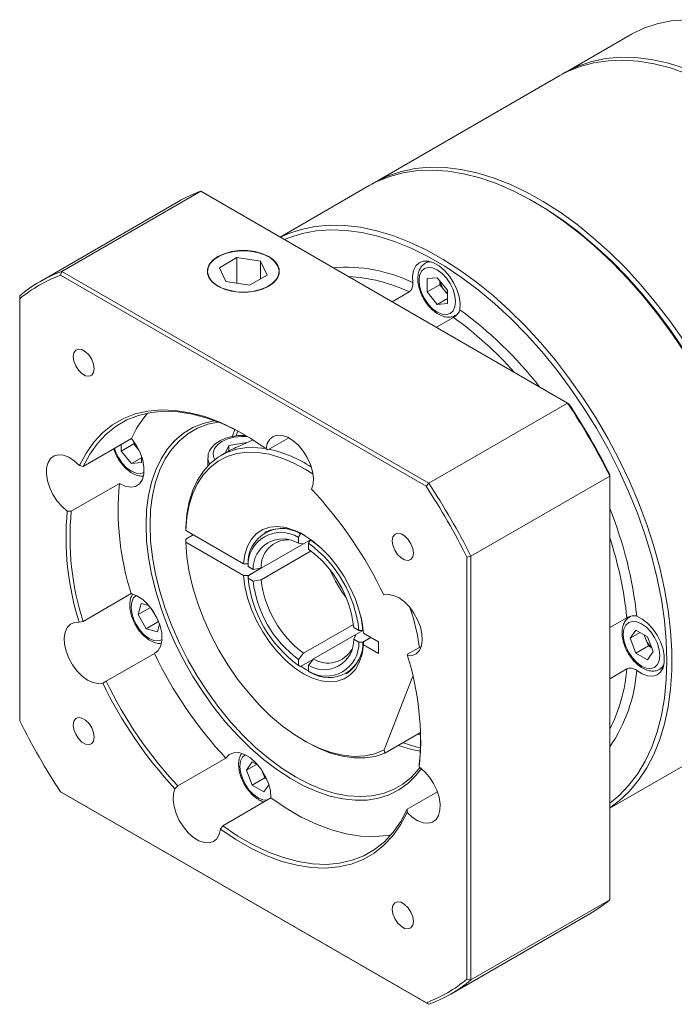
# Model space of a CAD drawing. Header units: millimetres. Extents: x 6126 to 6700, y -853 to -447.
# Tile 3 of 6: x 6263 to 6327, y -773 to -675. Entities that reach past the tile are written whole.
import ezdxf

# ---------------------------------------------------------------- set-up
doc = ezdxf.new("R2010")
doc.units = ezdxf.units.MM
doc.layers.get('0').update_dxf_attribs({"lineweight": 18})

msp = doc.modelspace()

# ---------------------------------------------------------------- linework, layer by layer
at = {"color": 7, "linetype": 'Continuous', "lineweight": 15}
for p, q in [((6322.866954, -676.868509), (6316.432282, -680.583166)), ((6315.937307, -680.868909), (6297.623242, -691.441394)), ((6297.128267, -691.727137), (6288.327038, -696.807978)), ((6280.489911, -692.283701), (6266.77911, -700.198778)), ((6316.714488, -713.195704), (6280.489911, -692.283701)), ((6278.303849, -693.299154), (6264.593049, -701.214231)), ((6313.653132, -693.483678), (6313.405685, -693.340784)), ((6282.191895, -698.752967), (6282.168628, -698.766404)), ((6284.065806, -698.844442), (6282.351163, -699.834284)), ((6286.408052, -699.206749), (6284.065806, -698.844442)), ((6284.065806, -701.354581), (6284.065806, -698.844442)), ((6287.21819, -698.766404), (6287.194923, -698.752967)), ((6282.351163, -699.834284), (6282.978766, -701.186434)), ((6287.035655, -700.558899), (6286.408052, -699.206749)), ((6286.408052, -700.921206), (6286.408052, -699.206749)), ((6303.00508, -699.192042), (6302.658537, -699.392096)), ((6266.651597, -700.582391), (6266.77911, -700.198778)), ((6302.735222, -721.413024), (6266.651597, -700.582391)), ((6266.77911, -700.198778), (6303.003688, -721.110781)), ((6285.321012, -701.548741), (6287.035655, -700.558899)), ((6282.978766, -701.186434), (6285.321012, -701.548741)), ((6302.858982, -700.90855), (6303.848932, -700.820033)), ((6302.858982, -702.228554), (6302.858982, -700.90855)), ((6304.096419, -701.514197), (6302.858982, -702.228554)), ((6303.848932, -700.820033), (6304.838881, -702.051521)), ((6304.096419, -701.127905), (6304.096419, -701.514197)), ((6304.096419, -701.514197), (6304.591394, -702.129941)), ((6262.617535, -702.601985), (6262.617535, -702.911962)), ((6299.386251, -703.192326), (6301.069062, -702.22086)), ((6303.848932, -703.460042), (6302.858982, -702.228554)), ((6304.591394, -702.129941), (6304.838881, -702.437813)), ((6304.838881, -702.051521), (6304.838881, -703.371525)), ((6262.617535, -702.911962), (6262.617535, -744.580001)), ((6304.838881, -702.888556), (6303.848932, -703.460042)), ((6304.838881, -703.371525), (6303.848932, -703.460042)), ((6305.440862, -704.744646), (6303.758051, -705.716112)), ((6316.714488, -713.195704), (6303.003688, -721.110781)), ((6316.842002, -713.269354), (6316.714488, -713.195704)), ((6283.617646, -716.4692), (6283.844337, -715.802681)), ((6268.897938, -719.45412), (6273.649695, -716.710989)), ((6273.887195, -717.222289), (6272.649759, -717.936646)), ((6272.649759, -717.936646), (6272.649759, -717.28824)), ((6273.887195, -717.222289), (6273.887195, -717.014538)), ((6274.38217, -717.838033), (6273.887195, -717.222289)), ((6283.26454, -717.376448), (6285.050897, -717.100127)), ((6289.186136, -716.632912), (6287.121792, -717.824633)), ((6273.639708, -719.168134), (6272.649759, -717.936646)), ((6274.390631, -717.848557), (6274.38217, -717.838033)), ((6282.863259, -718.148192), (6282.481276, -718.368706)), ((6282.912428, -718.135061), (6283.26454, -717.376448)), ((6283.26454, -717.938438), (6283.26454, -717.376448)), ((6286.939528, -717.719819), (6287.121792, -717.824633)), ((6274.629658, -718.596648), (6273.639708, -719.168134)), ((6274.629658, -719.079617), (6273.639708, -719.168134)), ((6274.629658, -718.408739), (6274.629658, -719.079617)), ((6281.193409, -718.63), (6281.193409, -719.38596)), ((6268.897938, -719.45412), (6268.520952, -719.366717)), ((6272.463216, -721.139339), (6267.711459, -723.882471)), ((6302.735222, -721.413024), (6303.003688, -721.110781)), ((6320.876063, -720.403764), (6307.165263, -728.31884)), ((6320.876063, -720.403764), (6320.876063, -720.256552)), ((6320.876063, -762.234568), (6320.876063, -720.403764)), ((6267.315862, -723.864532), (6267.711459, -723.882471)), ((6279.011736, -725.780745), (6279.011516, -725.494875)), ((6284.714069, -729.072632), (6279.011736, -725.780745)), ((6286.85592, -725.946633), (6286.806423, -725.975207)), ((6290.336121, -726.112903), (6290.385619, -726.084328)), ((6279.011516, -726.638032), (6279.754139, -726.209325)), ((6279.011516, -726.638032), (6279.011736, -726.923902)), ((6279.011736, -726.923902), (6284.714069, -730.215789)), ((6286.451945, -729.5044), (6291.320689, -726.693734)), ((6290.138131, -726.456732), (6290.138131, -727.043887)), ((6291.321366, -726.692559), (6290.633106, -727.089883)), ((6291.128081, -727.615373), (6291.128081, -727.028218)), ((6291.353338, -726.668647), (6291.326071, -726.684388)), ((6291.384015, -727.800334), (6286.451945, -730.647558)), ((6306.769283, -728.400223), (6307.165263, -728.31884)), ((6306.769283, -770.068262), (6306.769283, -728.400223)), ((6307.165263, -728.31884), (6307.165263, -770.149645)), ((6285.209945, -729.073152), (6284.714069, -729.072632)), ((6285.160448, -730.244884), (6286.439962, -729.506236)), ((6285.669692, -729.624301), (6285.161228, -729.330771)), ((6285.209945, -730.21631), (6286.439962, -729.506236)), ((6284.714069, -730.215789), (6285.209945, -730.21631)), ((6285.161228, -730.473928), (6285.669692, -730.767458)), ((6285.209945, -730.21631), (6285.21851, -730.32505)), ((6268.874119, -734.751701), (6273.625877, -732.008569)), ((6274.303336, -734.078534), (6274.59919, -732.974301)), ((6275.527255, -733.37198), (6274.303336, -734.078534)), ((6274.59919, -732.974301), (6275.369109, -733.180539)), ((6275.944918, -734.064177), (6275.599178, -733.465339)), ((6268.874119, -734.751701), (6268.489326, -734.834759)), ((6275.111626, -735.478534), (6274.303336, -734.078534)), ((6276.335452, -734.772035), (6275.111626, -735.478534)), ((6276.290279, -734.66236), (6275.944918, -734.064177)), ((6320.876063, -735.366494), (6322.559357, -734.394749)), ((6276.215771, -735.774301), (6275.111626, -735.478534)), ((6276.422039, -735.004437), (6276.215771, -735.774301)), ((6290.633106, -737.889542), (6295.564527, -735.042693)), ((6296.104984, -735.648467), (6295.59652, -735.354937)), ((6295.804217, -736.04651), (6296.492958, -735.648908)), ((6296.501744, -735.648918), (6296.528983, -735.633193)), ((6322.876057, -736.41599), (6323.447605, -735.60278)), ((6323.447605, -735.60278), (6324.5907, -736.262675)), ((6295.803726, -736.047578), (6291.623056, -738.461027)), ((6295.59652, -736.498095), (6296.104984, -736.791624)), ((6297.293865, -736.334793), (6296.501744, -736.792075)), ((6297.293865, -736.334793), (6296.551242, -736.7635)), ((6296.551242, -736.7635), (6296.552143, -737.049764)), ((6298.057727, -736.775762), (6296.552143, -735.906607)), ((6298.057727, -737.918919), (6298.057727, -736.775762)), ((6323.866168, -735.844411), (6322.876057, -736.41599)), ((6323.447605, -737.889094), (6322.876057, -736.41599)), ((6324.256265, -736.06961), (6324.399268, -736.438185)), ((6324.399268, -736.438185), (6324.685042, -737.174737)), ((6324.5907, -736.262675), (6325.162248, -737.73578)), ((6296.552143, -737.049764), (6298.057727, -737.918919)), ((6300.908679, -737.999929), (6302.2647, -737.217115)), ((6324.685042, -737.174737), (6323.447605, -737.889094)), ((6325.162248, -737.73578), (6324.5907, -738.548989)), ((6324.685042, -737.174737), (6325.019477, -737.367803)), ((6275.917978, -737.916222), (6271.16622, -740.659353)), ((6290.138131, -738.507023), (6290.138131, -739.094178)), ((6291.614919, -738.471179), (6290.336121, -739.209413)), ((6300.908679, -737.999929), (6300.897492, -738.145465)), ((6324.5907, -738.548989), (6323.447605, -737.889094)), ((6291.128081, -739.665664), (6291.128081, -739.078508)), ((6322.559357, -739.443142), (6320.876063, -740.414886)), ((6325.803517, -739.480934), (6326.150059, -739.28088)), ((6270.817381, -740.83508), (6271.16622, -740.659353)), ((6294.855769, -739.918594), (6294.905266, -739.89002)), ((6298.61511, -747.439584), (6301.425979, -740.144262)), ((6290.631216, -746.492203), (6290.878663, -746.635097)), ((6298.681212, -747.76748), (6302.199683, -745.73631)), ((6302.207082, -745.972841), (6301.94716, -745.882089)), ((6298.61511, -747.439584), (6298.681212, -747.76748)), ((6278.233006, -751.000665), (6282.984764, -748.257534)), ((6320.876063, -753.186795), (6329.675622, -748.106918)), ((6285.009113, -749.437903), (6285.58066, -748.624693)), ((6285.999223, -748.866324), (6285.009113, -749.437903)), ((6285.58066, -748.624693), (6286.161785, -748.960169)), ((6302.070956, -749.115692), (6302.071339, -748.869159)), ((6285.58066, -750.911008), (6285.009113, -749.437903)), ((6286.818097, -750.19665), (6285.58066, -750.911008)), ((6286.532324, -749.460098), (6286.527357, -749.447296)), ((6286.818097, -750.19665), (6286.532324, -749.460098)), ((6286.997888, -750.300442), (6286.818097, -750.19665)), ((6278.233006, -751.000665), (6277.949832, -751.272484)), ((6286.723756, -751.570902), (6285.58066, -750.911008)), ((6287.214467, -750.872708), (6286.723756, -751.570902)), ((6266.651597, -751.567199), (6302.735222, -772.397833)), ((6266.77911, -751.640849), (6266.651597, -751.567199)), ((6303.003688, -772.552852), (6266.77911, -751.640849)), ((6287.412763, -752.183866), (6282.661006, -754.926997)), ((6300.88486, -753.29751), (6303.86448, -751.577412)), ((6300.88486, -753.29751), (6300.865866, -753.613507)), ((6282.44729, -755.260405), (6282.661006, -754.926997)), ((6320.876063, -762.234568), (6307.165263, -770.149645)), ((6305.189749, -771.537399), (6318.90055, -763.622322)), ((6306.769283, -770.068262), (6307.165263, -770.149645)), ((6303.003688, -772.552852), (6302.735222, -772.397833))]:
    msp.add_line(p, q, dxfattribs=at)
at = {"color": 7, "linetype": 'Continuous', "lineweight": 15, "flags": 128}
for points in [[(6322.866954, -676.868509), (6323.013216, -676.785578), (6324.240178, -676.1995), (6325.544823, -675.76388), (6326.920351, -675.480987), (6328.35959, -675.352297)], [(6328.487358, -680.680922), (6326.858136, -680.119035), (6325.256823, -679.708027), (6323.691764, -679.45004), (6322.171122, -679.34642), (6320.702822, -679.397706), (6319.29452, -679.603631), (6317.953559, -679.963122), (6316.68693, -680.474304), (6315.937307, -680.868909)], [(6316.186676, -680.729296), (6316.578544, -680.500235), (6317.805506, -679.914157), (6319.110152, -679.478537), (6320.485679, -679.195644), (6321.924918, -679.066954), (6323.420364, -679.093139), (6324.964221, -679.27406), (6326.54844, -679.608776), (6328.164761, -680.095541)], [(6297.377636, -691.587524), (6297.769504, -691.358463), (6298.996466, -690.772385), (6300.301111, -690.336764), (6301.676639, -690.053872), (6303.115878, -689.925182), (6304.611324, -689.951366), (6306.155181, -690.132288), (6307.7394, -690.467004), (6309.355721, -690.953768), (6310.995718, -691.590045), (6312.65084, -692.372515), (6314.312459, -693.297099), (6315.971912, -694.358978), (6317.620546, -695.552615), (6319.249767, -696.871787), (6320.851081, -698.309617), (6322.416139, -699.858608), (6323.936782, -701.510684), (6325.405082, -703.257233), (6326.813383, -705.089148), (6328.154344, -706.99688)], [(6328.302398, -708.261825), (6326.997752, -706.319893), (6325.622224, -704.44885), (6324.182986, -702.65845), (6322.687539, -700.958029), (6321.143683, -699.356452), (6319.559464, -697.862067), (6317.943143, -696.482667), (6316.303146, -695.225443), (6314.648023, -694.096949), (6312.986404, -693.10307), (6311.326952, -692.248985), (6309.678317, -691.53915), (6308.049096, -690.977263), (6306.447782, -690.566255), (6304.882724, -690.308268), (6303.362081, -690.204648), (6301.893782, -690.255934), (6300.48548, -690.461859), (6299.144519, -690.82135), (6297.87789, -691.332532), (6297.128267, -691.727137)], [(6336.41827, -732.918326), (6336.357529, -730.964024), (6336.175631, -728.950019), (6335.873546, -726.887056), (6335.452885, -724.786143), (6334.915894, -722.658489), (6334.265436, -720.515446), (6333.504984, -718.368447), (6332.638593, -716.228949), (6331.670887, -714.108366), (6330.607029, -712.018012), (6329.452695, -709.969041), (6328.214043, -707.972385), (6326.897683, -706.038695), (6325.510638, -704.178291), (6324.060308, -702.401097), (6322.554432, -700.716596), (6321.001043, -699.133775), (6319.408431, -697.66108), (6317.785092, -696.306367), (6316.139687, -695.076866), (6314.480996, -693.979135), (6313.653132, -693.483678)], [(6313.653132, -693.483678), (6314.480996, -693.979135), (6316.139687, -695.076866), (6317.785092, -696.306367), (6319.408431, -697.66108), (6321.001043, -699.133775), (6322.554432, -700.716596), (6324.060308, -702.401097), (6325.510638, -704.178291), (6326.897683, -706.038695), (6328.214043, -707.972385), (6329.452695, -709.969041), (6330.607029, -712.018012), (6331.670887, -714.108366), (6332.638593, -716.228949), (6333.504984, -718.368447), (6334.265436, -720.515446), (6334.915894, -722.658489), (6335.452885, -724.786143), (6335.873546, -726.887056), (6336.175631, -728.950019), (6336.357529, -730.964024), (6336.41827, -732.918326)], [(6288.350277, -696.821394), (6289.096971, -696.487242), (6290.401616, -696.051621), (6291.777144, -695.768729), (6293.216383, -695.640039), (6294.711829, -695.666223), (6296.255686, -695.847145), (6297.839905, -696.181861), (6299.456226, -696.668625), (6301.096223, -697.304901), (6302.751345, -698.087371), (6304.412964, -699.011956), (6306.072417, -700.073835), (6307.721051, -701.267472), (6309.350272, -702.586644), (6310.951586, -704.024474), (6312.516645, -705.573464), (6314.037287, -707.225541), (6315.505587, -708.97209), (6316.913888, -710.804005), (6318.254849, -712.711737), (6319.521479, -714.685338), (6320.707173, -716.71452), (6321.80575, -718.788703), (6322.811483, -720.897074), (6323.719128, -723.02864), (6324.523953, -725.172289), (6325.221763, -727.316843), (6325.808918, -729.451124), (6326.282359, -731.564003), (6326.639616, -733.644465), (6326.878827, -735.681663), (6326.998745, -737.664977), (6326.998745, -739.584066), (6326.878827, -741.428925), (6326.639616, -743.189936), (6326.282359, -744.857917), (6325.808918, -746.424174), (6325.221763, -747.880539), (6324.523953, -749.21942), (6323.719128, -750.433837), (6322.811483, -751.517458), (6321.80575, -752.464635), (6320.876063, -753.159812)], [(6320.876063, -752.701618), (6321.771392, -751.961932), (6322.739098, -750.958639), (6323.605489, -749.819453), (6324.365941, -748.550455), (6325.016399, -747.158414), (6325.55339, -745.650757), (6325.974051, -744.035528), (6326.276136, -742.321346), (6326.458034, -740.517356), (6326.518775, -738.633183), (6326.458034, -736.678881), (6326.276136, -734.664875), (6325.974051, -732.601913), (6325.55339, -730.501), (6325.016399, -728.373346), (6324.365941, -726.230303), (6323.605489, -724.083304), (6322.739098, -721.943806), (6321.771392, -719.823223), (6320.707534, -717.732869), (6319.5532, -715.683898), (6318.314548, -713.687241), (6316.998188, -711.753552), (6315.611143, -709.893148), (6314.160813, -708.115954), (6312.654937, -706.431453), (6311.101549, -704.848632), (6309.508936, -703.375937), (6307.885597, -702.021224), (6306.240192, -700.791722), (6304.581501, -699.693991), (6302.918373, -698.733888), (6301.259681, -697.916535), (6299.614277, -697.246293), (6297.990938, -696.726738), (6296.398325, -696.360642), (6294.844937, -696.149958), (6293.33906, -696.095812), (6291.88873, -696.19849), (6290.501685, -696.457446), (6289.185325, -696.871299), (6288.747032, -697.050436)], [(6282.169038, -698.739303), (6281.670604, -699.100117), (6281.323746, -699.515914), (6281.145856, -699.965842), (6281.145856, -700.427341), (6281.323746, -700.877269), (6281.670604, -701.293065), (6282.169038, -701.65388), (6282.794055, -701.94162), (6283.514313, -702.141857), (6284.293696, -702.24455), (6285.093122, -702.24455), (6285.872505, -702.141857), (6286.592764, -701.94162), (6287.21778, -701.65388), (6287.716214, -701.293065), (6288.063073, -700.877269), (6288.240962, -700.427341), (6288.240962, -699.965842), (6288.063073, -699.515914), (6287.716214, -699.100117), (6287.21778, -698.739303), (6286.592764, -698.451563), (6285.872505, -698.251326), (6285.093122, -698.148633), (6284.293696, -698.148633), (6283.514313, -698.251326), (6282.794055, -698.451563), (6282.169038, -698.739303)], [(6283.77794, -698.224244), (6283.040633, -698.391295), (6282.386203, -698.64887), (6281.847466, -698.984055), (6281.451437, -699.380042), (6281.217973, -699.816974), (6281.158783, -700.272941), (6281.276833, -700.72508), (6281.566204, -701.150719), (6282.012387, -701.528513), (6282.593008, -701.839519), (6283.278951, -702.068142), (6284.035821, -702.202918), (6284.825665, -702.237088), (6285.608878, -702.168939), (6286.346185, -702.001888), (6287.000615, -701.744312), (6287.539352, -701.409127), (6287.935381, -701.013141), (6288.168845, -700.576209), (6288.228036, -700.120241), (6288.109985, -699.668102), (6287.820614, -699.242464), (6287.374431, -698.86467), (6286.79381, -698.553664), (6286.107867, -698.325041), (6285.350997, -698.190265), (6284.561153, -698.156095), (6283.77794, -698.224244)], [(6301.430212, -701.300309), (6301.404181, -700.65954), (6301.503043, -700.100638), (6301.721533, -699.65336), (6302.048019, -699.34152), (6302.465118, -699.18172), (6302.950623, -699.182469), (6303.478685, -699.343727), (6304.021189, -699.656908), (6304.549251, -700.105337), (6305.034756, -700.66514), (6305.451855, -701.306512), (6305.778341, -701.995306), (6305.996831, -702.694847), (6306.095692, -703.367892), (6306.069662, -703.978607)], [(6302.28432, -702.279937), (6302.571432, -702.877762), (6302.945603, -703.425312), (6303.381334, -703.885273), (6303.848932, -704.226299), (6304.316529, -704.42515), (6304.752261, -704.468274), (6305.126432, -704.352732), (6305.413543, -704.086399), (6305.594029, -703.687425), (6305.65559, -703.182999), (6305.594029, -702.607496), (6305.413543, -702.000138), (6305.126432, -701.402313), (6304.752261, -700.854762), (6304.316529, -700.394802), (6303.848932, -700.053776), (6303.381334, -699.854925), (6302.945603, -699.811801), (6302.571432, -699.927343), (6302.28432, -700.193675), (6302.103834, -700.59265), (6302.042274, -701.097076), (6302.103834, -701.672578), (6302.28432, -702.279937)], [(6269.982856, -709.810372), (6269.92017, -709.363652), (6269.739672, -708.898437), (6269.463133, -708.470839), (6269.123907, -708.132432), (6268.762911, -707.924033), (6268.423686, -707.870779), (6268.147146, -707.979092), (6267.966648, -708.235908), (6267.903962, -708.610252), (6267.966648, -709.056972), (6268.147146, -709.522187), (6268.423686, -709.949785), (6268.762911, -710.288192), (6269.123907, -710.496591), (6269.463133, -710.549845), (6269.739672, -710.441532), (6269.92017, -710.184716), (6269.982856, -709.810372)], [(6268.520952, -719.366717), (6269.16768, -718.14767), (6269.931718, -717.067217), (6270.807295, -716.133521), (6271.787793, -715.353637), (6272.865805, -714.733458), (6274.033184, -714.27767), (6275.281112, -713.989717), (6276.600157, -713.871774), (6277.980355, -713.924734), (6279.411275, -714.148194), (6280.882107, -714.540468), (6282.381737, -715.098591), (6283.898833, -715.818346), (6285.421933, -716.694295), (6286.939528, -717.719819)], [(6284.795517, -716.31552), (6284.112933, -715.941373), (6282.611637, -715.22846), (6281.127597, -714.675609), (6279.672044, -714.287005), (6278.255997, -714.065589), (6276.890172, -714.013038), (6275.584908, -714.129748), (6274.350084, -714.414837), (6273.195046, -714.866146), (6272.128537, -715.480261), (6271.158628, -716.252531), (6270.292662, -717.177114), (6269.537193, -718.247009), (6268.897938, -719.45412)], [(6275.090899, -725.231844), (6275.151191, -723.738543), (6275.331569, -722.327229), (6275.630536, -721.009594), (6276.045617, -719.796559), (6276.573371, -718.698174), (6277.209425, -717.723542), (6277.94851, -716.880737), (6278.784499, -716.176744), (6279.710467, -715.617397), (6280.718741, -715.20733), (6281.800965, -714.949941), (6281.881747, -714.93733)], [(6282.228417, -715.071017), (6281.190768, -715.296872), (6280.170739, -715.686131), (6279.233215, -716.227528), (6278.386194, -716.916445), (6277.636902, -717.747003), (6276.991733, -718.712118), (6276.45619, -719.803554), (6276.034844, -721.012), (6275.731287, -722.327147), (6275.548112, -723.737773), (6275.486879, -725.231844)], [(6284.144154, -715.957808), (6284.003937, -716.411541), (6284.002789, -716.415539)], [(6273.649695, -716.710989), (6274.120631, -717.36192), (6274.49798, -718.079313), (6274.759247, -718.820399), (6274.888857, -719.541), (6274.879082, -720.198157), (6274.730506, -720.752694), (6274.451986, -721.171553), (6274.060126, -721.429763), (6273.578286, -721.511932), (6273.03519, -721.413162), (6272.463216, -721.139339)], [(6291.436986, -721.70774), (6291.588979, -721.202885), (6291.620972, -720.604416), (6291.531309, -719.943346), (6291.324635, -719.25393), (6291.011661, -718.571896), (6290.608605, -717.932585), (6290.136352, -717.369128), (6289.619377, -716.910723), (6289.084467, -716.581124), (6288.559343, -716.397412), (6288.071217, -716.369106), (6287.645383, -716.497673), (6287.303908, -716.776451), (6287.064487, -717.190994), (6286.939528, -717.719819)], [(6268.520952, -719.366717), (6268.007775, -718.894951), (6267.473519, -718.549587), (6266.945871, -718.348521), (6266.452172, -718.302174), (6266.018007, -718.412947), (6265.665873, -718.6751), (6265.414019, -719.075047), (6265.275496, -719.592064), (6265.257482, -720.199358), (6265.36091, -720.865459), (6265.580421, -721.555851), (6265.90464, -722.234756), (6266.316765, -722.866994), (6266.795441, -723.419801), (6267.315862, -723.864532)], [(6279.011516, -725.494875), (6279.122763, -724.173214), (6279.355049, -722.941577), (6279.705981, -721.812644), (6280.171947, -720.798034), (6280.74815, -719.908194), (6281.42866, -719.152284), (6282.20647, -718.538084), (6283.073573, -718.071918), (6284.021044, -717.758585), (6285.039128, -717.60131), (6286.117346, -717.601711), (6286.907889, -717.696865)], [(6291.583009, -720.222332), (6290.801911, -719.727965), (6289.606917, -719.089069), (6288.422768, -718.59784), (6287.261979, -718.25947), (6286.136819, -718.077535), (6285.059179, -718.053958), (6284.040448, -718.188988), (6283.091393, -718.481199), (6282.222044, -718.9275), (6281.441589, -719.523177), (6280.758277, -720.261933), (6280.179328, -721.135961), (6279.710863, -722.136023), (6279.357832, -723.25155), (6279.123965, -724.470753), (6279.011736, -725.780745)], [(6302.273021, -749.271234), (6301.719861, -749.980169), (6300.931507, -750.75437), (6300.049614, -751.386695), (6299.08149, -751.871905), (6298.035157, -752.205979), (6296.919285, -752.386149), (6295.743121, -752.410922), (6294.516411, -752.280092), (6293.249319, -751.994744), (6291.952346, -751.557242), (6290.636238, -750.971212), (6289.311901, -750.241509), (6287.990308, -749.37418), (6286.682412, -748.376413), (6285.39905, -747.256474), (6284.150855, -746.023644), (6282.948172, -744.688138), (6281.800965, -743.261024), (6280.718741, -741.754126), (6279.710467, -740.179931), (6278.784499, -738.551484), (6277.94851, -736.882278), (6277.209425, -735.186145), (6276.573371, -733.477139), (6276.045617, -731.769423), (6275.630536, -730.077146), (6275.331569, -728.414331), (6275.151191, -726.794757), (6275.090899, -725.231844)], [(6275.486879, -725.231844), (6275.548112, -726.796613), (6275.731287, -728.41873), (6276.034844, -730.084355), (6276.45619, -731.779278), (6276.991733, -733.489038), (6277.636902, -735.199049), (6278.386194, -736.894721), (6279.233215, -738.561587), (6280.170739, -740.185427), (6281.190768, -741.752386), (6282.284598, -743.249095), (6283.442899, -744.662785), (6284.655787, -745.981395), (6285.912915, -747.193675), (6287.203557, -748.289283), (6288.516702, -749.25887), (6289.841146, -750.094165), (6291.165591, -750.788041), (6292.478736, -751.334579), (6293.769378, -751.729115), (6295.026506, -751.968284), (6296.239394, -752.050045), (6297.397695, -751.9737), (6298.491525, -751.739901), (6299.511554, -751.350642), (6300.449078, -750.809245), (6301.296099, -750.120328), (6302.045391, -749.28977), (6302.139488, -749.166108)], [(6284.714069, -729.072632), (6284.85277, -728.14613), (6285.119112, -727.328162), (6285.507213, -726.636789), (6286.008503, -726.08728), (6286.611912, -725.691767), (6287.304117, -725.458985), (6288.069832, -725.394073), (6288.892149, -725.498466), (6289.752909, -725.769857), (6290.633106, -726.202255), (6291.513303, -726.786111), (6292.374063, -727.508532), (6293.19638, -728.353566), (6293.962095, -729.302553), (6294.6543, -730.334538), (6295.257709, -731.426733), (6295.758999, -732.55502), (6296.1471, -733.694484), (6296.413442, -734.819964), (6296.552143, -735.906607)], [(6301.482856, -727.994935), (6301.42017, -727.548215), (6301.239672, -727.083), (6300.963133, -726.655401), (6300.623907, -726.316995), (6300.262911, -726.108596), (6299.923686, -726.055341), (6299.647146, -726.163655), (6299.466648, -726.420471), (6299.403962, -726.794815), (6299.466648, -727.241535), (6299.647146, -727.70675), (6299.923686, -728.134348), (6300.262911, -728.472755), (6300.623907, -728.681154), (6300.963133, -728.734408), (6301.239672, -728.626095), (6301.42017, -728.369279), (6301.482856, -727.994935)], [(6279.011736, -726.923902), (6279.125642, -728.377618), (6279.363522, -729.881791), (6279.722813, -731.420217), (6280.199643, -732.976321), (6280.788876, -734.53334), (6281.484164, -736.0745), (6282.278016, -737.583196), (6283.16188, -739.043175), (6284.126233, -740.438708), (6285.160687, -741.754762), (6286.254097, -742.977157), (6287.394684, -744.092725), (6288.570159, -745.089446), (6289.767858, -745.956584), (6290.97488, -746.684796), (6292.178219, -747.266238), (6293.364912, -747.694644), (6294.522175, -747.965399), (6295.637539, -748.075587), (6296.698989, -748.024021), (6297.69509, -747.811256), (6298.61511, -747.439584)], [(6290.336121, -726.112903), (6290.178891, -726.385944), (6290.138131, -726.456732)], [(6290.633106, -727.089883), (6290.599741, -727.086776), (6290.138131, -727.043887)], [(6291.128081, -727.028218), (6291.16884, -726.95743), (6291.326071, -726.684388)], [(6291.326071, -726.684388), (6292.196593, -727.353966), (6292.445489, -727.575621)], [(6285.161228, -729.330771), (6285.161063, -729.283616), (6285.160448, -729.101727)], [(6285.669692, -729.624301), (6286.399209, -729.512479), (6286.451945, -729.5044)], [(6296.552143, -737.049764), (6296.413442, -737.976266), (6296.1471, -738.794234), (6295.758999, -739.485606), (6295.257709, -740.035116), (6294.6543, -740.430629), (6293.962095, -740.663411), (6293.19638, -740.728323), (6292.374063, -740.62393), (6291.513303, -740.352538), (6290.633106, -739.920141), (6289.752909, -739.336285), (6288.892149, -738.613864), (6288.069832, -737.76883), (6287.304117, -736.819842), (6286.611912, -735.787857), (6286.008503, -734.695663), (6285.507213, -733.567376), (6285.119112, -732.427912), (6284.85277, -731.302432), (6284.714069, -730.215789)], [(6285.160448, -730.244884), (6285.161063, -730.426773), (6285.161228, -730.473928)], [(6286.451945, -730.647558), (6286.399209, -730.655636), (6285.669692, -730.767458)], [(6273.625877, -732.008569), (6274.190996, -732.218307), (6274.763718, -732.59405), (6275.309901, -733.113396), (6275.796985, -733.745387), (6276.195931, -734.452345), (6276.482958, -735.192127), (6276.640954, -735.92063), (6276.6605, -736.594425), (6276.540432, -737.173344), (6276.287906, -737.622876), (6275.917978, -737.916222)], [(6300.897492, -738.145465), (6301.367838, -738.122068), (6301.768237, -737.943096), (6302.077939, -737.617823), (6302.280897, -737.163105), (6302.366592, -736.602506), (6302.330584, -735.965075), (6302.174739, -735.283845), (6301.907132, -734.594118), (6301.541632, -733.931635), (6301.097179, -733.330725), (6300.596803, -732.822529), (6300.066436, -732.433382), (6299.53356, -732.183448), (6299.025789, -732.08568), (6298.569437, -732.145144)], [(6268.489326, -734.834759), (6268.01898, -734.858156), (6267.618581, -735.037128), (6267.308879, -735.362401), (6267.105921, -735.817119), (6267.020226, -736.377718), (6267.056234, -737.015149), (6267.212079, -737.696378), (6267.479686, -738.386106), (6267.845186, -739.048589), (6268.289639, -739.649499), (6268.790015, -740.157694), (6269.320382, -740.546842), (6269.853258, -740.796776), (6270.361029, -740.894544), (6270.817381, -740.83508)], [(6296.289836, -734.234947), (6296.357095, -734.560166), (6296.501744, -735.648918)], [(6323.115824, -734.747648), (6322.741653, -734.86319), (6322.454541, -735.129523), (6322.274055, -735.528497), (6322.212495, -736.032923), (6322.274055, -736.608426), (6322.454541, -737.215785), (6322.741653, -737.81361), (6323.115824, -738.36116), (6323.551555, -738.821121), (6324.019153, -739.162147), (6324.48675, -739.360997), (6324.922482, -739.404121), (6325.296653, -739.28858), (6325.583764, -739.022247), (6325.76425, -738.623272), (6325.825811, -738.118846), (6325.76425, -737.543344), (6325.583764, -736.935985), (6325.296653, -736.33816), (6324.922482, -735.79061), (6324.48675, -735.330649), (6324.019153, -734.989623), (6323.551555, -734.790772), (6323.115824, -734.747648)], [(6323.53716, -734.2332), (6324.079039, -734.515961), (6324.612458, -734.93806), (6325.109019, -735.477023), (6325.542282, -736.104154), (6325.889181, -736.786065), (6326.131246, -737.486449), (6326.255588, -738.168017), (6326.255588, -738.79448), (6326.131246, -739.332485), (6325.889181, -739.753388), (6325.542282, -740.034778), (6325.109019, -740.161674), (6324.612458, -740.12732), (6324.079039, -739.933545), (6323.53716, -739.590666)], [(6296.501744, -735.648918), (6296.186668, -735.648563), (6296.104984, -735.648467)], [(6295.59652, -736.498095), (6295.735795, -736.195332), (6295.804217, -736.04651)], [(6296.104984, -736.791624), (6296.186668, -736.79172), (6296.501744, -736.792075)], [(6290.138131, -738.507023), (6290.469997, -738.093043), (6290.633106, -737.889542)], [(6291.623056, -738.461027), (6291.459946, -738.664529), (6291.128081, -739.078508)], [(6290.138131, -739.094178), (6290.178891, -739.117906), (6290.336121, -739.209413)], [(6290.385619, -739.180839), (6290.880593, -739.49148), (6291.128081, -739.628136)], [(6291.326071, -739.780899), (6291.16884, -739.689392), (6291.128081, -739.665664)], [(6269.982856, -746.185409), (6269.92017, -745.738689), (6269.739672, -745.273474), (6269.463133, -744.845876), (6269.123907, -744.507469), (6268.762911, -744.29907), (6268.423686, -744.245816), (6268.147146, -744.354129), (6267.966648, -744.610945), (6267.903962, -744.985289), (6267.966648, -745.432009), (6268.147146, -745.897224), (6268.423686, -746.324822), (6268.762911, -746.663229), (6269.123907, -746.871628), (6269.463133, -746.924882), (6269.739672, -746.816569), (6269.92017, -746.559753), (6269.982856, -746.185409)], [(6302.071339, -748.869159), (6302.179934, -747.637784), (6302.215234, -746.490625)], [(6298.681212, -747.76748), (6297.72774, -748.081024), (6296.702998, -748.236743), (6295.617651, -748.233016), (6294.482998, -748.069883), (6293.310848, -747.749041), (6292.113402, -747.273829), (6290.903124, -746.649194), (6290.878663, -746.635097)], [(6302.183674, -747.570787), (6301.292994, -747.385824), (6300.016758, -746.996486)], [(6300.462235, -746.739317), (6301.738472, -747.128655), (6302.19927, -747.233576)], [(6282.984764, -748.257534), (6283.313027, -747.903217), (6283.745629, -747.717204), (6284.256782, -747.710585), (6284.816013, -747.883753), (6285.389983, -748.226387), (6285.944476, -748.718059), (6286.446436, -749.329459), (6286.865939, -750.024139), (6287.177977, -750.760685), (6287.363947, -751.49519), (6287.412763, -752.183866)], [(6300.865866, -753.613507), (6301.379043, -754.085273), (6301.913299, -754.430637), (6302.440947, -754.631702), (6302.934646, -754.67805), (6303.368812, -754.567277), (6303.720945, -754.305124), (6303.972799, -753.905177), (6304.111322, -753.38816), (6304.129336, -752.780866), (6304.025908, -752.114764), (6303.806397, -751.424373), (6303.482178, -750.745468), (6303.070053, -750.11323), (6302.591377, -749.560423), (6302.070956, -749.115692)], [(6277.949832, -751.272484), (6277.797839, -751.777339), (6277.765846, -752.375808), (6277.855509, -753.036878), (6278.062183, -753.726294), (6278.375157, -754.408328), (6278.778213, -755.047639), (6279.250466, -755.611096), (6279.767441, -756.069501), (6280.302351, -756.399099), (6280.827475, -756.582812), (6281.315601, -756.611118), (6281.741435, -756.482551), (6282.08291, -756.203773), (6282.322331, -755.78923), (6282.44729, -755.260405)], [(6299.283731, -755.819612), (6298.949648, -755.87875), (6297.644383, -755.99546), (6296.278559, -755.942909), (6294.862511, -755.721493), (6293.406959, -755.332889), (6291.922918, -754.780038), (6290.421623, -754.067125), (6288.914435, -753.199545), (6287.412763, -752.183866)], [(6282.661006, -754.926997), (6284.162678, -755.942677), (6285.669865, -756.810256), (6287.171161, -757.52317), (6288.655201, -758.076021), (6290.110753, -758.464624), (6291.526801, -758.68604), (6292.892626, -758.738592), (6294.19789, -758.621881), (6295.432714, -758.336793), (6296.587752, -757.885483), (6297.654261, -757.271369), (6298.62417, -756.499098), (6299.490136, -755.574516), (6300.245605, -754.504621), (6300.88486, -753.29751)], [(6300.865866, -753.613507), (6300.219138, -754.832554), (6299.4551, -755.913007), (6298.579523, -756.846703), (6297.599025, -757.626587), (6296.521013, -758.246766), (6295.353634, -758.702554), (6294.105706, -758.990507), (6292.786661, -759.108449), (6291.406463, -759.05549), (6289.975543, -758.83203), (6288.504711, -758.439756), (6287.005081, -757.881633), (6285.487985, -757.161878), (6283.964885, -756.285929), (6282.44729, -755.260405)], [(6301.482856, -764.369972), (6301.42017, -763.923252), (6301.239672, -763.458037), (6300.963133, -763.030439), (6300.623907, -762.692032), (6300.262911, -762.483633), (6299.923686, -762.430379), (6299.647146, -762.538692), (6299.466648, -762.795508), (6299.403962, -763.169852), (6299.466648, -763.616572), (6299.647146, -764.081787), (6299.923686, -764.509385), (6300.262911, -764.847792), (6300.623907, -765.056191), (6300.963133, -765.109445), (6301.239672, -765.001132), (6301.42017, -764.744316), (6301.482856, -764.369972)]]:
    msp.add_lwpolyline(points, dxfattribs=at)
at = {"color": 8, "linetype": 'Continuous', "lineweight": 15, "flags": 128}
for points in [[(6302.629841, -699.409314), (6302.88217, -699.297033), (6303.242602, -699.253271)], [(6285.106874, -716.500553), (6284.513783, -716.487019), (6283.808337, -716.561649), (6283.154329, -716.731571), (6282.589766, -716.986909), (6282.14746, -717.312824), (6281.853114, -717.690375), (6281.723837, -718.09762), (6281.76714, -718.510892), (6281.884057, -718.7664)], [(6271.979393, -717.675234), (6272.085813, -717.987071), (6272.370958, -718.580802), (6272.742566, -719.124601), (6273.175313, -719.581412), (6273.639708, -719.920102), (6274.104103, -720.117591), (6274.53685, -720.160419), (6274.89384, -720.053918)], [(6281.349985, -719.227573), (6281.215416, -718.856225), (6281.193471, -718.617991)], [(6274.124483, -732.185176), (6273.853586, -732.441271), (6273.674336, -732.837512), (6273.613197, -733.338483), (6273.674336, -733.910044), (6273.853586, -734.513243), (6274.138731, -735.106973), (6274.510339, -735.650773), (6274.943086, -736.107583), (6275.407481, -736.446274), (6275.871875, -736.643762), (6276.304622, -736.686591), (6276.661613, -736.58009)], [(6326.215816, -739.044571), (6326.094115, -739.229173), (6325.819537, -739.471485)], [(6284.869211, -747.908673), (6284.598313, -748.164767), (6284.419063, -748.561009), (6284.357925, -749.06198), (6284.419063, -749.633541), (6284.598313, -750.236739), (6284.883458, -750.83047), (6285.255066, -751.37427), (6285.687813, -751.83108), (6286.152208, -752.16977), (6286.616603, -752.367259), (6287.016745, -752.412482)]]:
    msp.add_lwpolyline(points, dxfattribs=at)
at = {"color": 7, "linetype": 'Continuous', "lineweight": 15}
for centre, radius, start, end in [((6285.130044, -705.133746), 13.662156, 109.85457951, 119.97635631), ((6271.401471, -713.008059), 13.61778, 109.84249924, 130.16825251), ((6271.29456, -713.280125), 13.519969, 110.08508541, 129.92566635), ((6306.383343, -700.678365), 2.306112, 192.30870407, 219.00933268), ((6306.178593, -700.865305), 2.029409, 218.5468544, 228.68880942), ((6258.130247, -751.824704), 70.173449, 26.60012916, 33.39987099), ((6258.601486, -751.552664), 69.696267, 26.68183196, 33.31816818), ((6282.945605, -720.843116), 10.172925, 139.14767143, 156.03436138), ((6276.242185, -716.345806), 2.384617, 200.93327479, 218.7388756), ((6284.448619, -730.189119), 12.739787, 56.82891244, 77.35780111), ((6299.775914, -723.714551), 27.433833, 174.61371852, 197.59748632), ((6244.419447, -759.739781), 70.173449, 26.60012916, 33.39987099), ((6261.020959, -750.148378), 41.641381, 25.616154, 43.07772011), ((6244.494705, -759.696335), 69.696267, 26.68183196, 33.31816818), ((6294.943103, -726.457174), 27.748626, 174.63885335, 197.57235149), ((6295.024157, -726.457683), 27.433833, 174.61371852, 197.59748632), ((6288.52989, -728.960803), 3.372388, 57.61580166, 182.39495009), ((6288.408759, -729.20823), 3.249842, 57.84980157, 182.16095019), ((6288.520689, -729.524778), 3.946464, 55.18908036, 114.95068093), ((6288.593563, -729.528346), 2.925445, 58.1311041, 181.87964765), ((6289.09666, -729.355922), 2.64888, 88.62031525, 183.21329256), ((6283.959894, -736.913606), 12.210807, 5.9469783, 54.05302185), ((6284.514323, -736.593537), 11.151199, 6.37718837, 53.62281177), ((6303.844981, -725.434145), 11.379578, 202.33059542, 217.66402805), ((6297.306318, -729.20879), 12.210807, 185.9469783, 234.05302185), ((6296.751889, -729.528858), 11.151199, 186.37718837, 233.62281177), ((6296.911278, -729.436848), 10.529173, 186.60282978, 233.39717037), ((6277.984749, -732.883017), 2.357128, 200.9015948, 210.07290013), ((6279.600922, -740.601467), 22.722513, 8.30171256, 18.49433818), ((6277.987686, -732.888248), 2.357056, 209.92707001, 219.0931252), ((6292.67265, -736.59405), 2.925445, 238.1311041, 1.87964765), ((6292.750976, -736.759354), 3.800268, 304.53284679, 359.93748048), ((6326.288207, -735.695882), 2.029558, 191.30431259, 201.45350612), ((6326.552291, -735.612128), 2.306052, 200.99047255, 227.68809419), ((6292.857453, -736.914165), 3.249842, 237.84980157, 2.16095019), ((6293.132301, -736.932999), 3.372388, 237.61580166, 2.39495009), ((6293.051391, -736.156408), 2.711349, 238.21058866, 329.96036993), ((6313.04602, -720.129812), 41.16853, 205.59702849, 223.09684562), ((6274.443715, -746.52305), 27.748626, 354.63885335, 17.57235149), ((6308.294262, -722.872944), 41.16853, 205.59702849, 223.09684562), ((6308.365859, -722.831846), 41.641381, 205.616154, 223.07772011), ((6324.892113, -713.283889), 69.696267, 206.68183196, 213.31816818), ((6288.752498, -748.596635), 2.382172, 201.25190011, 219.07057321), ((6312.069706, -751.798408), 13.655232, 300.01563918, 310.15871573), ((6298.092259, -759.700099), 13.519969, 290.08508541, 309.92566635), ((6298.381327, -759.74357), 13.61778, 289.84249924, 310.16825251)]:
    msp.add_arc(centre, radius, start, end, dxfattribs=at)
at = {"color": 8, "linetype": 'Continuous', "lineweight": 15}
for centre, radius, start, end in [((6294.79483, -715.092279), 15.305121, 64.30757458, 94.58116918), ((6294.206285, -716.734348), 16.054253, 64.6926347, 86.89730929), ((6282.794308, -735.87955), 39.489394, 37.96438174, 53.88501101), ((6283.98607, -734.571262), 36.741463, 41.66238097, 54.27189357), ((6284.266033, -738.441619), 39.495976, 6.11665428, 22.03870016), ((6285.681768, -738.13036), 37.066311, 5.78419476, 18.28721634), ((6306.319449, -738.063831), 16.298377, 333.26958141, 355.14532459), ((6308.271782, -738.441866), 15.308543, 325.42150842, 355.69630277)]:
    msp.add_arc(centre, radius, start, end, dxfattribs=at)
at = {"color": 7, "linetype": 'Continuous', "lineweight": 15}
for points, knots in [([(6302.631636, -699.431432), (6302.569832, -699.464947), (6302.379444, -699.568193), (6302.156165, -699.874853), (6301.974225, -700.308241), (6301.902082, -700.827618), (6301.940597, -701.410515), (6302.057188, -701.901128), (6302.161536, -702.183956), (6302.189744, -702.260413)], [0, 0, 0, 0, 0.077533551, 0.238840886, 0.401946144, 0.573442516, 0.752152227, 0.93299905, 1, 1, 1, 1]), ([(6301.069062, -702.22086), (6301.121511, -702.182379), (6301.226399, -702.105424), (6301.342623, -701.912783), (6301.417252, -701.688875), (6301.444691, -701.473108), (6301.434417, -701.350496), (6301.430212, -701.300309)], [0, 0, 0, 0, 0.20903468, 0.41802702, 0.631427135, 0.849138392, 1, 1, 1, 1]), ([(6302.189744, -702.260413), (6302.234709, -702.368831), (6302.364278, -702.681246), (6302.649562, -703.178711), (6303.056882, -703.709677), (6303.522452, -704.155652), (6304.026156, -704.492095), (6304.531296, -704.690591), (6305.006426, -704.737886), (6305.382379, -704.685561), (6305.564596, -704.566396), (6305.628099, -704.524867)], [0, 0, 0, 0, 0.067779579, 0.195311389, 0.323243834, 0.451867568, 0.581849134, 0.71356644, 0.82978862, 0.94068089, 1, 1, 1, 1]), ([(6306.069662, -703.978607), (6306.068114, -703.98753), (6306.05663, -704.053712), (6306.005524, -704.187425), (6305.879104, -704.375016), (6305.71276, -704.548928), (6305.557938, -704.672953), (6305.470657, -704.7264), (6305.440862, -704.744646)], [0, 0, 0, 0, 0.032681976, 0.242401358, 0.454080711, 0.670711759, 0.887588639, 1, 1, 1, 1]), ([(6284.857328, -716.396741), (6284.814962, -716.393358), (6284.531367, -716.370714), (6283.997658, -716.41975), (6283.294568, -716.548869), (6282.645811, -716.777633), (6282.080289, -717.09222), (6281.640873, -717.475575), (6281.35221, -717.905639), (6281.202762, -718.290398), (6281.210762, -718.529134), (6281.21358, -718.613221)], [0, 0, 0, 0, 0.0234693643, 0.1571011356, 0.291176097, 0.4262259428, 0.5628495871, 0.701108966, 0.8217476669, 0.9372164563, 1, 1, 1, 1]), ([(6282.871515, -718.161805), (6282.932917, -718.120482), (6283.284243, -717.884044), (6284.185585, -717.479747), (6285.107313, -717.083242), (6285.548046, -716.877708), (6285.591611, -716.857392)], [0, 0, 0, 0, 0.0992856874, 0.5680847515, 0.9573070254, 1, 1, 1, 1]), ([(6271.901121, -717.720419), (6271.975058, -717.92223), (6272.124576, -718.330344), (6272.466917, -718.91365), (6272.877639, -719.440652), (6273.346673, -719.881983), (6273.85325, -720.209032), (6274.343923, -720.402315), (6274.655712, -720.412214), (6274.792408, -720.416554)], [0, 0, 0, 0, 0.142826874, 0.288832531, 0.435164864, 0.582359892, 0.731228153, 0.882163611, 1, 1, 1, 1]), ([(6273.777537, -732.078777), (6273.748689, -732.116549), (6273.627854, -732.274764), (6273.522502, -732.64584), (6273.46491, -733.173334), (6273.527691, -733.768859), (6273.699625, -734.391238), (6273.973125, -735.006175), (6274.332367, -735.581324), (6274.760695, -736.088344), (6275.240852, -736.50426), (6275.754298, -736.797373), (6276.206084, -736.948635), (6276.473626, -736.937432), (6276.567365, -736.933507)], [0, 0, 0, 0, 0.026472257, 0.110885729, 0.199899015, 0.292275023, 0.385339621, 0.478113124, 0.570782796, 0.663741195, 0.757379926, 0.852193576, 0.948212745, 1, 1, 1, 1]), ([(6322.906309, -734.309025), (6322.834386, -734.340898), (6322.628139, -734.432299), (6322.378617, -734.72589), (6322.174547, -735.141683), (6322.079069, -735.644272), (6322.092255, -736.215181), (6322.21868, -736.830453), (6322.451113, -737.452859), (6322.775855, -738.048423), (6323.176727, -738.587838), (6323.636323, -739.044925), (6324.136554, -739.39527), (6324.640898, -739.609589), (6325.119142, -739.675536), (6325.522651, -739.630994), (6325.72999, -739.504643), (6325.815521, -739.452522)], [0, 0, 0, 0, 0.035202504, 0.100946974, 0.166744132, 0.235625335, 0.307771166, 0.381254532, 0.454593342, 0.527752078, 0.601007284, 0.674626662, 0.748980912, 0.824330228, 0.891365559, 0.955186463, 1, 1, 1, 1]), ([(6322.559357, -734.394749), (6322.61891, -734.363864), (6322.738004, -734.302099), (6322.962954, -734.22909), (6323.194179, -734.188216), (6323.394757, -734.189673), (6323.495801, -734.220558), (6323.53716, -734.2332)], [0, 0, 0, 0, 0.20903468, 0.41802702, 0.631427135, 0.849138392, 1, 1, 1, 1]), ([(6323.53716, -739.590666), (6323.528658, -739.58429), (6323.465605, -739.536997), (6323.324259, -739.457348), (6323.098596, -739.381409), (6322.864812, -739.355461), (6322.679989, -739.383007), (6322.590057, -739.427837), (6322.559357, -739.443142)], [0, 0, 0, 0, 0.032681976, 0.242401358, 0.454080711, 0.670711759, 0.887588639, 1, 1, 1, 1]), ([(6284.517366, -747.793749), (6284.451209, -747.912739), (6284.307907, -748.170479), (6284.221523, -748.661126), (6284.231302, -749.230266), (6284.357235, -749.845841), (6284.588771, -750.468402), (6284.913127, -751.064011), (6285.313871, -751.604543), (6285.773935, -752.058908), (6286.25199, -752.404858), (6286.577536, -752.52307), (6286.729558, -752.578272)], [0, 0, 0, 0, 0.08339706, 0.180644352, 0.282672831, 0.386741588, 0.490616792, 0.59422919, 0.697984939, 0.802282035, 0.907670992, 1, 1, 1, 1])]:
    msp.add_open_spline(points, degree=3, knots=knots, dxfattribs=at)

doc.saveas('drawing.dxf')
